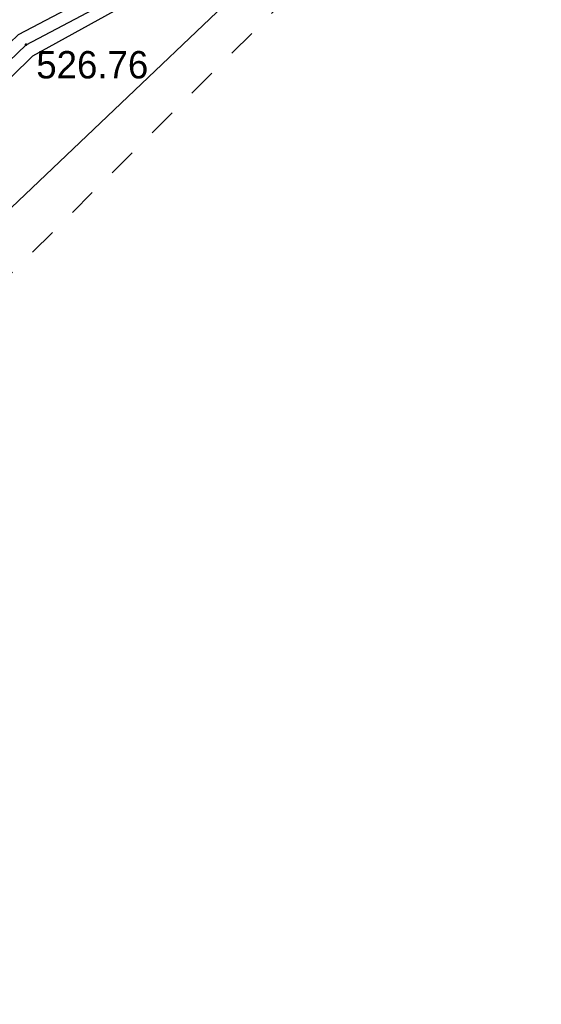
# Model space of a CAD drawing. Header units: millimetres. Extents: x -1999051 to 910003, y -179169 to 459591.
# Tile 45 of 256: x -1792944 to -1776276, y -110720 to -79244. Entities that reach past the tile are written whole.
import ezdxf

# ---------------------------------------------------------------- set-up
doc = ezdxf.new("R2010")
doc.units = ezdxf.units.MM
doc.linetypes.add('Д_ТРОТ_ТРУБА', pattern=[3, 1.5, -1.5])
for name, color, linetype in [('(004) Точки рельефа', 7, 'Continuous'), ('(013) Газ', 30, 'ИК_Газопровод -------г--------'), ('(025) Дорога', 7, 'Continuous'), ('(040) Ограда', 7, 'Continuous')]:
    doc.layers.add(name, color=color, linetype=linetype)
doc.styles.add('D-431', font='txt')
doc.styles.get("Standard").update_dxf_attribs({"font": 'isocpeui.ttf'})
doc.linetypes.add('GAZ_VOZDUSH', pattern='A,1,-2,["~",Standard,S=3,R=0,X=-1.5,Y=-1.5],-1,10', length=14)
doc.linetypes.add('ИК_Газопровод -------г--------', pattern='A,9,-0.6,["Г",Standard,S=1.2,R=0,X=0,Y=-0.6],-1.2', length=10.8)
doc.linetypes.add('ОГРАДА_БЕТ', pattern='A,4,["|",Standard,S=0.8,R=0,X=0,Y=-0.8],4', length=8)

# ---------------------------------------------------------------- blocks, each defined once
blk = doc.blocks.new('A$C05d28b1e')
at = {"layer": '(004) Точки рельефа', "color": 7, "linetype": 'ByBlock', "lineweight": -2}
blk.add_point((-10854, -78906), dxfattribs=at)
at = {"layer": '(013) Газ', "linetype": 'GAZ_VOZDUSH', "ltscale": 600, "flags": 128}
blk.add_lwpolyline([(139039, 153682), (138885, 152734), (135454, 145357), (130316, 142546), (115842, 109039), (104824, 79051), (99727, 68744), (82201, 34139), (52809, 3628), (56082, -3749), (32593, -24350), (33828, -29046), (31852, -35564), (-6995, -77251), (-10648, -79274), (-22017, -90450), (-29954, -94459), (-74554, -132816), (-76953, -135094)], dxfattribs=at)
at = {"layer": '(025) Дорога', "linetype": 'Д_ТРОТ_ТРУБА', "ltscale": 600, "flags": 128}
blk.add_lwpolyline([(150815, 142076), (135921, 113311), (125552, 93370), (117383, 77821), (104208, 56333), (99627, 49152), (88708, 25275), (72217, 300), (60109, -13961), (40976, -33812), (21855, -53057), (7525, -67385), (-21145, -96032), (-41237, -115998), (-56020, -131074), (-73097, -148290), (-76079, -151266)], dxfattribs=at)
at = {"layer": '(040) Ограда', "linetype": 'ОГРАДА_БЕТ', "ltscale": 600, "flags": 128}
blk.add_lwpolyline([(-23513, -90527), (-22899, -89942), (-11091, -78579), (-7580, -76723), (1156, -67607)], dxfattribs=at)
at = {"layer": '(040) Ограда', "ltscale": 600, "flags": 128}
blk.add_lwpolyline([(-23270, -90848), (-22622, -90231), (-10854, -78906), (-7336, -77046), (1445, -67884)], dxfattribs=at)
at = {"layer": '(004) Точки рельефа', "linetype": 'ByBlock', "insert": (-10528, -79553), "char_height": 875, "attachment_point": 4, "style": 'D-431'}
blk.add_mtext('526.76', dxfattribs=at)

msp = doc.modelspace()

# ---------------------------------------------------------------- linework, layer by layer
msp.add_lwpolyline([(-1868643.41, -157023.61), (-1729151.25, -24270.45)])

# ---------------------------------------------------------------- next in the draw order: block references
at = {"color": 5, "lineweight": 50}
msp.add_blockref('A$C05d28b1e', (-1781886.09, -1136.91), dxfattribs=at)

doc.saveas('drawing.dxf')
